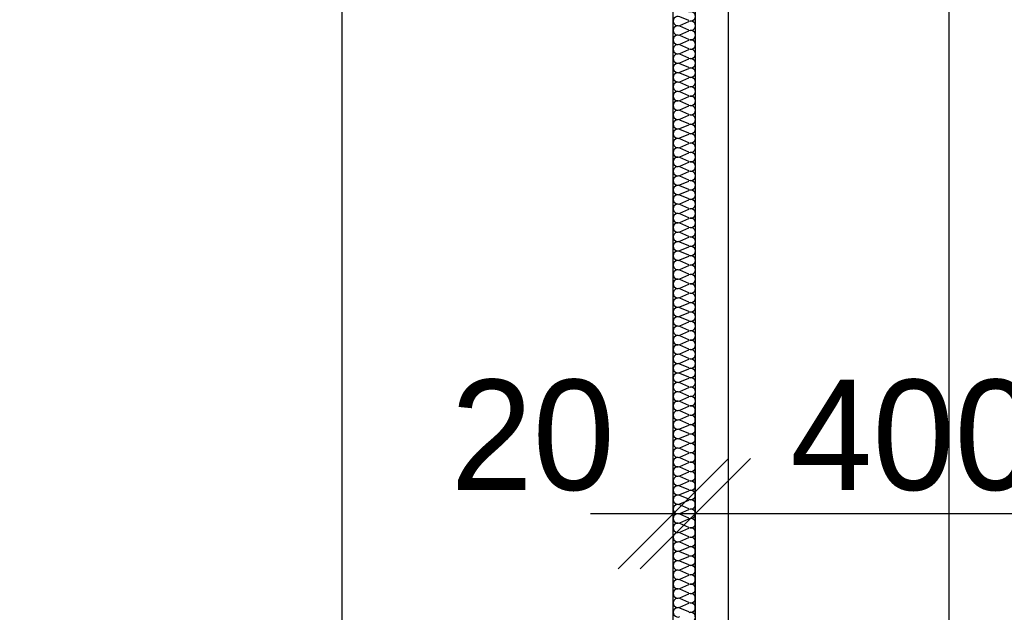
# Model space of a CAD drawing. Extents: x -740024 to -738426, y -1122140 to -1121743.
# Tile 41 of 256: x -738946.642 to -738945.749, y -1121963.256 to -1121962.718. Entities that reach past the tile are written whole.
import ezdxf

# ---------------------------------------------------------------- set-up
doc = ezdxf.new("R2010")
doc.units = 0
doc.header["$MEASUREMENT"] = 0
for name, color, linetype in [('Kóty', 7, 'Continuous'), ('OBJEKTY', 7, 'Continuous'), ('Poznámky popiska', 7, 'Continuous'), ('SÍTĚ NOVÉ', 7, 'Continuous')]:
    doc.layers.add(name, color=color, linetype=linetype)
doc.styles.add('GENERATED_STYLE_1', font='txt')
doc.dimstyles.new('GENERATED_STYLE__2', dxfattribs={"dimtxt": 0.1, "dimasz": 0.095, "dimexe": 0.18, "dimexo": 0, "dimgap": 0.09, "dimtad": 1, "dimdec": 0, "dimlfac": 1000, "dimzin": 0, "dimdsep": 46, "dimtxsty": 'GENERATED_STYLE_1', "dimblk": 'ARROWHEAD_6', "dimblk1": 'ARROWHEAD_6', "dimblk2": 'ARROWHEAD_6', "dimcen": 0.09, "dimclrd": 7, "dimclre": 7, "dimclrt": 7, "dimadec": 0, "dimazin": 0, "dimtfac": 1, "dimtdec": 4, "dimtmove": 0, "dimatfit": 3, "dimfxl": 0, "dimtolj": 1, "dimtzin": 0, "dimarcsym": 0})
doc.dimstyles.new('GENERATED_STYLE__25', dxfattribs={"dimtxt": 0.18, "dimasz": 0.1368, "dimexe": 0.18, "dimexo": 0.0625, "dimgap": 0.09, "dimtad": 0, "dimtih": 1, "dimtoh": 1, "dimdec": 4, "dimzin": 0, "dimdsep": 46, "dimcen": 0.09, "dimadec": 0, "dimazin": 0, "dimtfac": 1, "dimtdec": 4, "dimtmove": 0, "dimatfit": 3, "dimldrblk": 'ARROWHEAD_5', "dimfxl": 0, "dimtolj": 1, "dimtzin": 0, "dimarcsym": 0})
doc.dimstyles.new('GENERATED_STYLE__3', dxfattribs={"dimtxt": 0.1, "dimasz": 0.095, "dimexe": 0.18, "dimexo": 0, "dimgap": 0.09, "dimtad": 1, "dimtih": 1, "dimtoh": 1, "dimdec": 0, "dimlfac": 1000, "dimzin": 0, "dimdsep": 46, "dimtxsty": 'GENERATED_STYLE_1', "dimblk": 'ARROWHEAD_6', "dimblk1": 'ARROWHEAD_6', "dimblk2": 'ARROWHEAD_6', "dimcen": 0.09, "dimclrd": 7, "dimclre": 7, "dimclrt": 7, "dimadec": 0, "dimazin": 0, "dimtfac": 1, "dimtdec": 4, "dimtmove": 0, "dimatfit": 3, "dimfxl": 0, "dimtolj": 1, "dimtzin": 0, "dimarcsym": 0})

# ---------------------------------------------------------------- blocks, each defined once
blk = doc.blocks.new('*D109', base_point=(-738576.98588, -1121962.53778))
at = {"layer": 'Kóty'}
for p, q in [((-738917.38117, -1121940.00227), (-738917.28117, -1121940.10227)), ((-738917.23742, -1121940.05227), (-738917.42492, -1121940.05227)), ((-738917.33117, -1121964.66737), (-738917.33117, -1121940.05227)), ((-738917.38117, -1121964.61737), (-738917.28117, -1121964.71737))]:
    blk.add_line(p, q, dxfattribs=at)
at = {"layer": 'Kóty', "char_height": 0.1, "attachment_point": 7, "rotation": 90, "style": 'GENERATED_STYLE_1'}
for s, insert in [('{6\xa0900}', (-738917.35117, -1121936.77329)), ('{24\xa0615}', (-738917.35117, -1121952.56873)), ('{6\xa0900}', (-738917.35117, -1121968.28834))]:
    blk.add_mtext(s, dxfattribs=dict(at, insert=insert))
blk = doc.blocks.new('ARROWHEAD_6')
at = {"color": 0, "linetype": 'Continuous', "lineweight": 0}
for p, q in [((-0.5, -0.5), (0.5, 0.5)), ((0, 0), (-1, 0))]:
    blk.add_line(p, q, dxfattribs=at)
blk = doc.blocks.new('*D110', base_point=(-738576.98588, -1121962.53778))
at = {"layer": 'Kóty'}
for p, q in [((-738917.33117, -1121933.15236), (-738917.33117, -1121933.07736)), ((-738917.28117, -1121933.20236), (-738917.38117, -1121933.10236)), ((-738917.23742, -1121933.15236), (-738917.42492, -1121933.15236)), ((-738917.33117, -1121940.05227), (-738917.33117, -1121933.15236)), ((-738917.38117, -1121940.00227), (-738917.28117, -1121940.10227)), ((-738917.23742, -1121940.05227), (-738917.42492, -1121940.05227))]:
    blk.add_line(p, q, dxfattribs=at)
at = {"layer": 'Kóty', "char_height": 0.1, "attachment_point": 7, "rotation": 90, "style": 'GENERATED_STYLE_1'}
for s, insert in [('{6\xa0900}', (-738917.35117, -1121936.77329)), ('{24\xa0615}', (-738917.35117, -1121952.56873)), ('{6\xa0900}', (-738917.35117, -1121968.28834))]:
    blk.add_mtext(s, dxfattribs=dict(at, insert=insert))
blk = doc.blocks.new('*D158', base_point=(-738576.98588, -1121962.53778))
at = {"layer": 'Kóty'}
for p, q in [((-738946.34917, -1121961.40849), (-738946.34917, -1121961.22099)), ((-738946.04917, -1121961.40849), (-738946.04917, -1121961.22099)), ((-738946.29917, -1121961.26474), (-738946.39917, -1121961.36474)), ((-738946.09917, -1121961.36474), (-738945.99917, -1121961.26474)), ((-738945.97917, -1121961.26474), (-738946.07917, -1121961.36474)), ((-738946.42417, -1121961.31474), (-738946.34917, -1121961.31474)), ((-738946.34917, -1121961.31474), (-738946.04917, -1121961.31474))]:
    blk.add_line(p, q, dxfattribs=at)
at = {"layer": 'Kóty', "char_height": 0.1, "attachment_point": 7, "style": 'GENERATED_STYLE_1'}
for s, insert in [('{20}', (-738946.11505, -1121961.17974)), ('{300}', (-738946.62683, -1121961.29474)), ('{400}', (-738945.943, -1121961.29474)), ('{2\xa0955}', (-738944.32271, -1121961.29474)), ('{500}', (-738942.53813, -1121961.29474)), ('{2\xa0475}', (-738941.10779, -1121961.29474)), ('{800}', (-738939.41317, -1121961.29474)), ('{825}', (-738938.60067, -1121961.29474)), ('{600}', (-738937.88817, -1121961.29474)), ('{21\xa0225}', (-738927.07074, -1121961.29474)), ('{800}', (-738915.96313, -1121961.29474))]:
    blk.add_mtext(s, dxfattribs=dict(at, insert=insert))
blk = doc.blocks.new('*D159', base_point=(-738576.98588, -1121962.53778))
at = {"layer": 'Kóty'}
for p, q in [((-738946.04917, -1121961.40849), (-738946.04917, -1121961.22099)), ((-738946.02917, -1121961.40849), (-738946.02917, -1121961.22099)), ((-738946.09917, -1121961.36474), (-738945.99917, -1121961.26474)), ((-738945.97917, -1121961.26474), (-738946.07917, -1121961.36474)), ((-738946.04917, -1121961.31474), (-738946.02917, -1121961.31474))]:
    blk.add_line(p, q, dxfattribs=at)
at = {"layer": 'Kóty', "char_height": 0.1, "attachment_point": 7, "style": 'GENERATED_STYLE_1'}
for s, insert in [('{20}', (-738946.11505, -1121961.17974)), ('{300}', (-738946.62683, -1121961.29474)), ('{400}', (-738945.943, -1121961.29474)), ('{2\xa0955}', (-738944.32271, -1121961.29474)), ('{500}', (-738942.53813, -1121961.29474)), ('{2\xa0475}', (-738941.10779, -1121961.29474)), ('{800}', (-738939.41317, -1121961.29474)), ('{825}', (-738938.60067, -1121961.29474)), ('{600}', (-738937.88817, -1121961.29474)), ('{21\xa0225}', (-738927.07074, -1121961.29474)), ('{800}', (-738915.96313, -1121961.29474))]:
    blk.add_mtext(s, dxfattribs=dict(at, insert=insert))
blk = doc.blocks.new('*D160', base_point=(-738576.98588, -1121962.53778))
at = {"layer": 'Kóty'}
for p, q in [((-738946.02917, -1121961.40849), (-738946.02917, -1121961.22099)), ((-738945.62917, -1121961.40849), (-738945.62917, -1121961.22099)), ((-738946.09917, -1121961.36474), (-738945.99917, -1121961.26474)), ((-738945.97917, -1121961.26474), (-738946.07917, -1121961.36474)), ((-738945.57917, -1121961.26474), (-738945.67917, -1121961.36474)), ((-738946.02917, -1121961.31474), (-738945.62917, -1121961.31474))]:
    blk.add_line(p, q, dxfattribs=at)
at = {"layer": 'Kóty', "char_height": 0.1, "attachment_point": 7, "style": 'GENERATED_STYLE_1'}
for s, insert in [('{20}', (-738946.11505, -1121961.17974)), ('{300}', (-738946.62683, -1121961.29474)), ('{400}', (-738945.943, -1121961.29474)), ('{2\xa0955}', (-738944.32271, -1121961.29474)), ('{500}', (-738942.53813, -1121961.29474)), ('{2\xa0475}', (-738941.10779, -1121961.29474)), ('{800}', (-738939.41317, -1121961.29474)), ('{825}', (-738938.60067, -1121961.29474)), ('{600}', (-738937.88817, -1121961.29474)), ('{21\xa0225}', (-738927.07074, -1121961.29474)), ('{800}', (-738915.96313, -1121961.29474))]:
    blk.add_mtext(s, dxfattribs=dict(at, insert=insert))
blk = doc.blocks.new('*D161', base_point=(-738576.98588, -1121962.53778))
at = {"layer": 'Kóty'}
for p, q in [((-738945.62917, -1121961.40849), (-738945.62917, -1121961.22099)), ((-738942.6743, -1121961.40849), (-738942.6743, -1121961.22099)), ((-738945.57917, -1121961.26474), (-738945.67917, -1121961.36474)), ((-738942.6243, -1121961.26474), (-738942.7243, -1121961.36474)), ((-738945.62917, -1121961.31474), (-738942.6743, -1121961.31474))]:
    blk.add_line(p, q, dxfattribs=at)
at = {"layer": 'Kóty', "char_height": 0.1, "attachment_point": 7, "style": 'GENERATED_STYLE_1'}
for s, insert in [('{20}', (-738946.11505, -1121961.17974)), ('{300}', (-738946.62683, -1121961.29474)), ('{400}', (-738945.943, -1121961.29474)), ('{2\xa0955}', (-738944.32271, -1121961.29474)), ('{500}', (-738942.53813, -1121961.29474)), ('{2\xa0475}', (-738941.10779, -1121961.29474)), ('{800}', (-738939.41317, -1121961.29474)), ('{825}', (-738938.60067, -1121961.29474)), ('{600}', (-738937.88817, -1121961.29474)), ('{21\xa0225}', (-738927.07074, -1121961.29474)), ('{800}', (-738915.96313, -1121961.29474))]:
    blk.add_mtext(s, dxfattribs=dict(at, insert=insert))
blk = doc.blocks.new('*D163', base_point=(-738576.98588, -1121962.53778))
at = {"layer": 'Kóty'}
for p, q in [((-738942.1743, -1121961.40849), (-738942.1743, -1121961.22099)), ((-738939.69934, -1121961.40849), (-738939.69934, -1121961.22099)), ((-738942.1243, -1121961.26474), (-738942.2243, -1121961.36474)), ((-738939.64934, -1121961.26474), (-738939.74934, -1121961.36474)), ((-738942.1743, -1121961.31474), (-738939.69934, -1121961.31474))]:
    blk.add_line(p, q, dxfattribs=at)
at = {"layer": 'Kóty', "char_height": 0.1, "attachment_point": 7, "style": 'GENERATED_STYLE_1'}
for s, insert in [('{20}', (-738946.11505, -1121961.17974)), ('{300}', (-738946.62683, -1121961.29474)), ('{400}', (-738945.943, -1121961.29474)), ('{2\xa0955}', (-738944.32271, -1121961.29474)), ('{500}', (-738942.53813, -1121961.29474)), ('{2\xa0475}', (-738941.10779, -1121961.29474)), ('{800}', (-738939.41317, -1121961.29474)), ('{825}', (-738938.60067, -1121961.29474)), ('{600}', (-738937.88817, -1121961.29474)), ('{21\xa0225}', (-738927.07074, -1121961.29474)), ('{800}', (-738915.96313, -1121961.29474))]:
    blk.add_mtext(s, dxfattribs=dict(at, insert=insert))
blk = doc.blocks.new('*D164', base_point=(-738576.98588, -1121962.53778))
at = {"layer": 'Kóty'}
for p, q in [((-738939.69934, -1121961.40849), (-738939.69934, -1121961.22099)), ((-738938.89934, -1121961.40849), (-738938.89934, -1121961.22099)), ((-738939.64934, -1121961.26474), (-738939.74934, -1121961.36474)), ((-738938.84934, -1121961.26474), (-738938.94934, -1121961.36474)), ((-738939.69934, -1121961.31474), (-738938.89934, -1121961.31474))]:
    blk.add_line(p, q, dxfattribs=at)
at = {"layer": 'Kóty', "char_height": 0.1, "attachment_point": 7, "style": 'GENERATED_STYLE_1'}
for s, insert in [('{20}', (-738946.11505, -1121961.17974)), ('{300}', (-738946.62683, -1121961.29474)), ('{400}', (-738945.943, -1121961.29474)), ('{2\xa0955}', (-738944.32271, -1121961.29474)), ('{500}', (-738942.53813, -1121961.29474)), ('{2\xa0475}', (-738941.10779, -1121961.29474)), ('{800}', (-738939.41317, -1121961.29474)), ('{825}', (-738938.60067, -1121961.29474)), ('{600}', (-738937.88817, -1121961.29474)), ('{21\xa0225}', (-738927.07074, -1121961.29474)), ('{800}', (-738915.96313, -1121961.29474))]:
    blk.add_mtext(s, dxfattribs=dict(at, insert=insert))
blk = doc.blocks.new('*D165', base_point=(-738576.98588, -1121962.53778))
at = {"layer": 'Kóty'}
for p, q in [((-738938.89934, -1121961.40849), (-738938.89934, -1121961.22099)), ((-738938.07434, -1121961.40849), (-738938.07434, -1121961.22099)), ((-738938.84934, -1121961.26474), (-738938.94934, -1121961.36474)), ((-738938.02434, -1121961.26474), (-738938.12434, -1121961.36474)), ((-738938.89934, -1121961.31474), (-738938.07434, -1121961.31474))]:
    blk.add_line(p, q, dxfattribs=at)
at = {"layer": 'Kóty', "char_height": 0.1, "attachment_point": 7, "style": 'GENERATED_STYLE_1'}
for s, insert in [('{20}', (-738946.11505, -1121961.17974)), ('{300}', (-738946.62683, -1121961.29474)), ('{400}', (-738945.943, -1121961.29474)), ('{2\xa0955}', (-738944.32271, -1121961.29474)), ('{500}', (-738942.53813, -1121961.29474)), ('{2\xa0475}', (-738941.10779, -1121961.29474)), ('{800}', (-738939.41317, -1121961.29474)), ('{825}', (-738938.60067, -1121961.29474)), ('{600}', (-738937.88817, -1121961.29474)), ('{21\xa0225}', (-738927.07074, -1121961.29474)), ('{800}', (-738915.96313, -1121961.29474))]:
    blk.add_mtext(s, dxfattribs=dict(at, insert=insert))
blk = doc.blocks.new('*D167', base_point=(-738576.98588, -1121962.53778))
at = {"layer": 'Kóty'}
for p, q in [((-738937.47434, -1121961.40849), (-738937.47434, -1121961.22099)), ((-738916.2493, -1121961.40849), (-738916.2493, -1121961.22099)), ((-738937.42434, -1121961.26474), (-738937.52434, -1121961.36474)), ((-738916.1993, -1121961.26474), (-738916.2993, -1121961.36474)), ((-738937.47434, -1121961.31474), (-738916.2493, -1121961.31474))]:
    blk.add_line(p, q, dxfattribs=at)
at = {"layer": 'Kóty', "char_height": 0.1, "attachment_point": 7, "style": 'GENERATED_STYLE_1'}
for s, insert in [('{20}', (-738946.11505, -1121961.17974)), ('{300}', (-738946.62683, -1121961.29474)), ('{400}', (-738945.943, -1121961.29474)), ('{2\xa0955}', (-738944.32271, -1121961.29474)), ('{500}', (-738942.53813, -1121961.29474)), ('{2\xa0475}', (-738941.10779, -1121961.29474)), ('{800}', (-738939.41317, -1121961.29474)), ('{825}', (-738938.60067, -1121961.29474)), ('{600}', (-738937.88817, -1121961.29474)), ('{21\xa0225}', (-738927.07074, -1121961.29474)), ('{800}', (-738915.96313, -1121961.29474))]:
    blk.add_mtext(s, dxfattribs=dict(at, insert=insert))
blk = doc.blocks.new('*D168', base_point=(-738576.98588, -1121962.53778))
at = {"layer": 'Kóty'}
for p, q in [((-738916.2493, -1121961.40849), (-738916.2493, -1121961.22099)), ((-738915.4493, -1121961.40849), (-738915.4493, -1121961.22099)), ((-738916.1993, -1121961.26474), (-738916.2993, -1121961.36474)), ((-738915.4993, -1121961.36474), (-738915.3993, -1121961.26474)), ((-738916.2493, -1121961.31474), (-738915.4493, -1121961.31474)), ((-738915.4493, -1121961.31474), (-738915.3743, -1121961.31474))]:
    blk.add_line(p, q, dxfattribs=at)
at = {"layer": 'Kóty', "char_height": 0.1, "attachment_point": 7, "style": 'GENERATED_STYLE_1'}
for s, insert in [('{20}', (-738946.11505, -1121961.17974)), ('{300}', (-738946.62683, -1121961.29474)), ('{400}', (-738945.943, -1121961.29474)), ('{2\xa0955}', (-738944.32271, -1121961.29474)), ('{500}', (-738942.53813, -1121961.29474)), ('{2\xa0475}', (-738941.10779, -1121961.29474)), ('{800}', (-738939.41317, -1121961.29474)), ('{825}', (-738938.60067, -1121961.29474)), ('{600}', (-738937.88817, -1121961.29474)), ('{21\xa0225}', (-738927.07074, -1121961.29474)), ('{800}', (-738915.96313, -1121961.29474))]:
    blk.add_mtext(s, dxfattribs=dict(at, insert=insert))
blk = doc.blocks.new('*D238', base_point=(-738576.98588, -1121962.53778))
at = {"layer": 'Kóty'}
for p, q in [((-738946.04917, -1121963.25985), (-738946.04917, -1121963.07235)), ((-738946.02917, -1121963.25985), (-738946.02917, -1121963.07235)), ((-738946.09917, -1121963.2161), (-738945.99917, -1121963.1161)), ((-738945.97917, -1121963.1161), (-738946.07917, -1121963.2161)), ((-738946.12417, -1121963.1661), (-738946.04917, -1121963.1661)), ((-738946.04917, -1121963.1661), (-738946.02917, -1121963.1661))]:
    blk.add_line(p, q, dxfattribs=at)
at = {"layer": 'Kóty', "char_height": 0.1, "attachment_point": 7, "style": 'GENERATED_STYLE_1'}
for s, insert in [('{20}', (-738946.25094, -1121963.1461)), ('{400}', (-738945.943, -1121963.1461)), ('{1\xa0455}', (-738945.07271, -1121963.1461)), ('{3\xa0300}', (-738942.69503, -1121963.1461)), ('{1 375}', (-738940.45755, -1121963.1461)), ('{800}', (-738939.41317, -1121963.1461))]:
    blk.add_mtext(s, dxfattribs=dict(at, insert=insert))
blk = doc.blocks.new('*D239', base_point=(-738576.98588, -1121962.53778))
at = {"layer": 'Kóty'}
for p, q in [((-738946.02917, -1121963.25985), (-738946.02917, -1121963.07235)), ((-738945.62917, -1121963.25985), (-738945.62917, -1121963.07235)), ((-738946.09917, -1121963.2161), (-738945.99917, -1121963.1161)), ((-738945.97917, -1121963.1161), (-738946.07917, -1121963.2161)), ((-738945.57917, -1121963.1161), (-738945.67917, -1121963.2161)), ((-738946.02917, -1121963.1661), (-738945.62917, -1121963.1661))]:
    blk.add_line(p, q, dxfattribs=at)
at = {"layer": 'Kóty', "char_height": 0.1, "attachment_point": 7, "style": 'GENERATED_STYLE_1'}
for s, insert in [('{20}', (-738946.25094, -1121963.1461)), ('{400}', (-738945.943, -1121963.1461)), ('{1\xa0455}', (-738945.07271, -1121963.1461)), ('{3\xa0300}', (-738942.69503, -1121963.1461)), ('{1 375}', (-738940.45755, -1121963.1461)), ('{800}', (-738939.41317, -1121963.1461))]:
    blk.add_mtext(s, dxfattribs=dict(at, insert=insert))
blk = doc.blocks.new('*D240', base_point=(-738576.98588, -1121962.53778))
at = {"layer": 'Kóty'}
for p, q in [((-738945.62917, -1121963.25985), (-738945.62917, -1121963.07235)), ((-738944.1743, -1121963.25985), (-738944.1743, -1121963.07235)), ((-738945.57917, -1121963.1161), (-738945.67917, -1121963.2161)), ((-738944.1243, -1121963.1161), (-738944.2243, -1121963.2161)), ((-738945.62917, -1121963.1661), (-738944.1743, -1121963.1661))]:
    blk.add_line(p, q, dxfattribs=at)
at = {"layer": 'Kóty', "char_height": 0.1, "attachment_point": 7, "style": 'GENERATED_STYLE_1'}
for s, insert in [('{20}', (-738946.25094, -1121963.1461)), ('{400}', (-738945.943, -1121963.1461)), ('{1\xa0455}', (-738945.07271, -1121963.1461)), ('{3\xa0300}', (-738942.69503, -1121963.1461)), ('{1 375}', (-738940.45755, -1121963.1461)), ('{800}', (-738939.41317, -1121963.1461))]:
    blk.add_mtext(s, dxfattribs=dict(at, insert=insert))
blk = doc.blocks.new('*D241', base_point=(-738576.98588, -1121962.53778))
at = {"layer": 'Kóty'}
for p, q in [((-738944.1743, -1121963.25985), (-738944.1743, -1121963.07235)), ((-738940.87382, -1121963.25985), (-738940.87382, -1121963.07235)), ((-738944.1243, -1121963.1161), (-738944.2243, -1121963.2161)), ((-738940.82382, -1121963.1161), (-738940.92382, -1121963.2161)), ((-738944.1743, -1121963.1661), (-738940.87382, -1121963.1661))]:
    blk.add_line(p, q, dxfattribs=at)
at = {"layer": 'Kóty', "char_height": 0.1, "attachment_point": 7, "style": 'GENERATED_STYLE_1'}
for s, insert in [('{20}', (-738946.25094, -1121963.1461)), ('{400}', (-738945.943, -1121963.1461)), ('{1\xa0455}', (-738945.07271, -1121963.1461)), ('{3\xa0300}', (-738942.69503, -1121963.1461)), ('{1 375}', (-738940.45755, -1121963.1461)), ('{800}', (-738939.41317, -1121963.1461))]:
    blk.add_mtext(s, dxfattribs=dict(at, insert=insert))
blk = doc.blocks.new('*D242', base_point=(-738576.98588, -1121962.53778))
at = {"layer": 'Kóty'}
for p, q in [((-738940.87382, -1121963.25985), (-738940.87382, -1121963.07235)), ((-738939.69934, -1121963.25985), (-738939.69934, -1121963.07235)), ((-738940.82382, -1121963.1161), (-738940.92382, -1121963.2161)), ((-738939.64934, -1121963.1161), (-738939.74934, -1121963.2161)), ((-738940.87382, -1121963.1661), (-738939.69934, -1121963.1661))]:
    blk.add_line(p, q, dxfattribs=at)
at = {"layer": 'Kóty', "char_height": 0.1, "attachment_point": 7, "style": 'GENERATED_STYLE_1'}
for s, insert in [('{20}', (-738946.25094, -1121963.1461)), ('{400}', (-738945.943, -1121963.1461)), ('{1\xa0455}', (-738945.07271, -1121963.1461)), ('{3\xa0300}', (-738942.69503, -1121963.1461)), ('{1 375}', (-738940.45755, -1121963.1461)), ('{800}', (-738939.41317, -1121963.1461))]:
    blk.add_mtext(s, dxfattribs=dict(at, insert=insert))
blk = doc.blocks.new('*D243', base_point=(-738576.98588, -1121962.53778))
at = {"layer": 'Kóty'}
for p, q in [((-738939.69934, -1121963.25985), (-738939.69934, -1121963.07235)), ((-738938.89934, -1121963.25985), (-738938.89934, -1121963.07235)), ((-738939.64934, -1121963.1161), (-738939.74934, -1121963.2161)), ((-738938.94934, -1121963.2161), (-738938.84934, -1121963.1161)), ((-738939.69934, -1121963.1661), (-738938.89934, -1121963.1661)), ((-738938.89934, -1121963.1661), (-738938.82434, -1121963.1661))]:
    blk.add_line(p, q, dxfattribs=at)
at = {"layer": 'Kóty', "char_height": 0.1, "attachment_point": 7, "style": 'GENERATED_STYLE_1'}
for s, insert in [('{20}', (-738946.25094, -1121963.1461)), ('{400}', (-738945.943, -1121963.1461)), ('{1\xa0455}', (-738945.07271, -1121963.1461)), ('{3\xa0300}', (-738942.69503, -1121963.1461)), ('{1 375}', (-738940.45755, -1121963.1461)), ('{800}', (-738939.41317, -1121963.1461))]:
    blk.add_mtext(s, dxfattribs=dict(at, insert=insert))
blk = doc.blocks.new('*D293', base_point=(-738576.98588, -1121962.53778))
at = {"layer": 'Kóty'}
for p, q in [((-738940.43561, -1121940.05227), (-738940.43561, -1121939.97727)), ((-738940.38561, -1121940.10227), (-738940.48561, -1121940.00227)), ((-738940.34186, -1121940.05227), (-738940.52936, -1121940.05227)), ((-738940.43561, -1121944.87763), (-738940.43561, -1121940.05227)), ((-738940.48561, -1121944.82763), (-738940.38561, -1121944.92763)), ((-738940.34186, -1121944.87763), (-738940.52936, -1121944.87763))]:
    blk.add_line(p, q, dxfattribs=at)
at = {"layer": 'Kóty', "char_height": 0.1, "attachment_point": 7, "rotation": 90, "style": 'GENERATED_STYLE_1'}
for s, insert in [('{4\xa0825}', (-738940.45561, -1121942.63592)), ('{19\xa0790}', (-738940.49061, -1121954.50959))]:
    blk.add_mtext(s, dxfattribs=dict(at, insert=insert))
blk = doc.blocks.new('ARROWHEAD_5')
at = {"color": 0, "linetype": 'Continuous', "lineweight": 0}
blk.add_line((0, 0), (-1, 0), dxfattribs=at)
blk.add_solid([(-1, 0.2679), (0, 0), (-1, -0.2679), (-1, 0.2679)], dxfattribs=at)

msp = doc.modelspace()

# ---------------------------------------------------------------- linework, layer by layer
at = {"layer": 'OBJEKTY'}
for p, q in [((-738946.03513, -1121962.71909), (-738946.04321, -1121962.71555)), ((-738946.04321, -1121962.72335), (-738946.03513, -1121962.71981)), ((-738946.03513, -1121962.72761), (-738946.04321, -1121962.72407)), ((-738946.04321, -1121962.73186), (-738946.03513, -1121962.72832)), ((-738946.03513, -1121962.73612), (-738946.04321, -1121962.73258)), ((-738946.04321, -1121962.74037), (-738946.03513, -1121962.73683)), ((-738946.03513, -1121962.74463), (-738946.04321, -1121962.74109)), ((-738946.04321, -1121962.74888), (-738946.03513, -1121962.74534)), ((-738946.03513, -1121962.75314), (-738946.04321, -1121962.7496)), ((-738946.04321, -1121962.75739), (-738946.03513, -1121962.75385)), ((-738946.03513, -1121962.76165), (-738946.04321, -1121962.75811)), ((-738946.04321, -1121962.76591), (-738946.03513, -1121962.76236)), ((-738946.03513, -1121962.77016), (-738946.04321, -1121962.76662)), ((-738946.04321, -1121962.77442), (-738946.03513, -1121962.77088)), ((-738946.03513, -1121962.77867), (-738946.04321, -1121962.77513)), ((-738946.04321, -1121962.78293), (-738946.03513, -1121962.77939)), ((-738946.03513, -1121962.78718), (-738946.04321, -1121962.78364)), ((-738946.04321, -1121962.79144), (-738946.03513, -1121962.7879)), ((-738946.03513, -1121962.79569), (-738946.04321, -1121962.79215)), ((-738946.04321, -1121962.79995), (-738946.03513, -1121962.79641)), ((-738946.03513, -1121962.8042), (-738946.04321, -1121962.80066)), ((-738946.04321, -1121962.80846), (-738946.03513, -1121962.80492)), ((-738946.03513, -1121962.81272), (-738946.04321, -1121962.80918)), ((-738946.04321, -1121962.81697), (-738946.03513, -1121962.81343)), ((-738946.03513, -1121962.82123), (-738946.04321, -1121962.81769)), ((-738946.04321, -1121962.82548), (-738946.03513, -1121962.82194)), ((-738946.03513, -1121962.82974), (-738946.04321, -1121962.8262)), ((-738946.04321, -1121962.83399), (-738946.03513, -1121962.83045)), ((-738946.03513, -1121962.83825), (-738946.04321, -1121962.83471)), ((-738946.04321, -1121962.8425), (-738946.03513, -1121962.83896)), ((-738946.03513, -1121962.84676), (-738946.04321, -1121962.84322)), ((-738946.04321, -1121962.85102), (-738946.03513, -1121962.84747)), ((-738946.03513, -1121962.85527), (-738946.04321, -1121962.85173)), ((-738946.04321, -1121962.85953), (-738946.03513, -1121962.85599)), ((-738946.03513, -1121962.86378), (-738946.04321, -1121962.86024)), ((-738946.04321, -1121962.86804), (-738946.03513, -1121962.8645)), ((-738946.03513, -1121962.87229), (-738946.04321, -1121962.86875)), ((-738946.04321, -1121962.87655), (-738946.03513, -1121962.87301)), ((-738946.03513, -1121962.8808), (-738946.04321, -1121962.87726)), ((-738946.04321, -1121962.88506), (-738946.03513, -1121962.88152)), ((-738946.03513, -1121962.88931), (-738946.04321, -1121962.88577)), ((-738946.04321, -1121962.89357), (-738946.03513, -1121962.89003)), ((-738946.03513, -1121962.89783), (-738946.04321, -1121962.89429)), ((-738946.04321, -1121962.90208), (-738946.03513, -1121962.89854)), ((-738946.03513, -1121962.90634), (-738946.04321, -1121962.9028)), ((-738946.04321, -1121962.91059), (-738946.03513, -1121962.90705)), ((-738946.03513, -1121962.91485), (-738946.04321, -1121962.91131)), ((-738946.04321, -1121962.9191), (-738946.03513, -1121962.91556)), ((-738946.03513, -1121962.92336), (-738946.04321, -1121962.91982)), ((-738946.04321, -1121962.92761), (-738946.03513, -1121962.92407)), ((-738946.03513, -1121962.93187), (-738946.04321, -1121962.92833)), ((-738946.04321, -1121962.93613), (-738946.03513, -1121962.93258)), ((-738946.03513, -1121962.94038), (-738946.04321, -1121962.93684)), ((-738946.04321, -1121962.94464), (-738946.03513, -1121962.9411)), ((-738946.03513, -1121962.94889), (-738946.04321, -1121962.94535)), ((-738946.04321, -1121962.95315), (-738946.03513, -1121962.94961)), ((-738946.03513, -1121962.9574), (-738946.04321, -1121962.95386)), ((-738946.04321, -1121962.96166), (-738946.03513, -1121962.95812)), ((-738946.03513, -1121962.96591), (-738946.04321, -1121962.96237)), ((-738946.04321, -1121962.97017), (-738946.03513, -1121962.96663)), ((-738946.03513, -1121962.97442), (-738946.04321, -1121962.97088)), ((-738946.04321, -1121962.97868), (-738946.03513, -1121962.97514)), ((-738946.03513, -1121962.98294), (-738946.04321, -1121962.9794)), ((-738946.04321, -1121962.98719), (-738946.03513, -1121962.98365)), ((-738946.03513, -1121962.99145), (-738946.04321, -1121962.98791)), ((-738946.04321, -1121962.9957), (-738946.03513, -1121962.99216)), ((-738946.03513, -1121962.99996), (-738946.04321, -1121962.99642)), ((-738946.04321, -1121963.00421), (-738946.03513, -1121963.00067)), ((-738946.03513, -1121963.00847), (-738946.04321, -1121963.00493)), ((-738946.04321, -1121963.01272), (-738946.03513, -1121963.00918)), ((-738946.03513, -1121963.01698), (-738946.04321, -1121963.01344)), ((-738946.04321, -1121963.02124), (-738946.03513, -1121963.01769)), ((-738946.03513, -1121963.02549), (-738946.04321, -1121963.02195)), ((-738946.04321, -1121963.02975), (-738946.03513, -1121963.02621)), ((-738946.03513, -1121963.034), (-738946.04321, -1121963.03046)), ((-738946.04321, -1121963.03826), (-738946.03513, -1121963.03472)), ((-738946.03513, -1121963.04251), (-738946.04321, -1121963.03897)), ((-738946.04321, -1121963.04677), (-738946.03513, -1121963.04323)), ((-738946.03513, -1121963.05102), (-738946.04321, -1121963.04748)), ((-738946.04321, -1121963.05528), (-738946.03513, -1121963.05174)), ((-738946.03513, -1121963.05953), (-738946.04321, -1121963.05599)), ((-738946.04321, -1121963.06379), (-738946.03513, -1121963.06025)), ((-738946.03513, -1121963.06805), (-738946.04321, -1121963.06451)), ((-738946.04321, -1121963.0723), (-738946.03513, -1121963.06876)), ((-738946.03513, -1121963.07656), (-738946.04321, -1121963.07302)), ((-738946.04321, -1121963.08081), (-738946.03513, -1121963.07727)), ((-738946.03513, -1121963.08507), (-738946.04321, -1121963.08153)), ((-738946.04321, -1121963.08932), (-738946.03513, -1121963.08578)), ((-738946.03513, -1121963.09358), (-738946.04321, -1121963.09004)), ((-738946.04321, -1121963.09783), (-738946.03513, -1121963.09429)), ((-738946.03513, -1121963.10209), (-738946.04321, -1121963.09855)), ((-738946.04321, -1121963.10635), (-738946.03513, -1121963.1028)), ((-738946.03513, -1121963.1106), (-738946.04321, -1121963.10706)), ((-738946.04321, -1121963.11486), (-738946.03513, -1121963.11132)), ((-738946.03513, -1121963.11911), (-738946.04321, -1121963.11557)), ((-738946.04321, -1121963.12337), (-738946.03513, -1121963.11983)), ((-738946.03513, -1121963.12762), (-738946.04321, -1121963.12408)), ((-738946.04321, -1121963.13188), (-738946.03513, -1121963.12834)), ((-738946.03513, -1121963.13613), (-738946.04321, -1121963.13259)), ((-738946.04321, -1121963.14039), (-738946.03513, -1121963.13685)), ((-738946.03513, -1121963.14464), (-738946.04321, -1121963.1411)), ((-738946.04321, -1121963.1489), (-738946.03513, -1121963.14536)), ((-738946.03513, -1121963.15316), (-738946.04321, -1121963.14962)), ((-738946.04321, -1121963.15741), (-738946.03513, -1121963.15387)), ((-738946.03513, -1121963.16167), (-738946.04321, -1121963.15813)), ((-738946.04321, -1121963.16592), (-738946.03513, -1121963.16238)), ((-738946.03513, -1121963.17018), (-738946.04321, -1121963.16664)), ((-738946.04321, -1121963.17443), (-738946.03513, -1121963.17089)), ((-738946.03513, -1121963.17869), (-738946.04321, -1121963.17515)), ((-738946.04321, -1121963.18294), (-738946.03513, -1121963.1794)), ((-738946.03513, -1121963.1872), (-738946.04321, -1121963.18366)), ((-738946.04321, -1121963.19146), (-738946.03513, -1121963.18791)), ((-738946.03513, -1121963.19571), (-738946.04321, -1121963.19217)), ((-738946.04321, -1121963.19997), (-738946.03513, -1121963.19643)), ((-738946.03513, -1121963.20422), (-738946.04321, -1121963.20068)), ((-738946.04321, -1121963.20848), (-738946.03513, -1121963.20494)), ((-738946.03513, -1121963.21273), (-738946.04321, -1121963.20919)), ((-738946.04321, -1121963.21699), (-738946.03513, -1121963.21345)), ((-738946.03513, -1121963.22124), (-738946.04321, -1121963.2177)), ((-738946.04321, -1121963.2255), (-738946.03513, -1121963.22196)), ((-738946.03513, -1121963.22975), (-738946.04321, -1121963.22621)), ((-738946.04321, -1121963.23401), (-738946.03513, -1121963.23047)), ((-738946.03513, -1121963.23827), (-738946.04321, -1121963.23473)), ((-738946.04321, -1121963.24252), (-738946.03513, -1121963.23898)), ((-738946.03513, -1121963.24678), (-738946.04321, -1121963.24324)), ((-738946.04321, -1121963.25103), (-738946.03513, -1121963.24749)), ((-738946.03513, -1121963.25529), (-738946.04321, -1121963.25175))]:
    msp.add_line(p, q, dxfattribs=at)
for centre, start_param, end_param in [((-738946.03342, -1121962.7152), 2.7288, 6.695979), ((-738946.04491, -1121962.71945), 5.870392, 9.837571), ((-738946.04491, -1121962.72796), 5.870392, 9.837571), ((-738946.03342, -1121962.72371), 2.7288, 6.695979), ((-738946.04491, -1121962.73647), 5.870392, 9.837571), ((-738946.03342, -1121962.73222), 2.7288, 6.695979), ((-738946.04491, -1121962.74499), 5.870392, 9.837571), ((-738946.03342, -1121962.74073), 2.7288, 6.695979), ((-738946.04491, -1121962.7535), 5.870392, 9.837571), ((-738946.03342, -1121962.74924), 2.7288, 6.695979), ((-738946.04491, -1121962.76201), 5.870392, 9.837571), ((-738946.03342, -1121962.75775), 2.7288, 6.695979), ((-738946.04491, -1121962.77052), 5.870392, 9.837571), ((-738946.03342, -1121962.76626), 2.7288, 6.695979), ((-738946.04491, -1121962.77903), 5.870392, 9.837571), ((-738946.03342, -1121962.77477), 2.7288, 6.695979), ((-738946.04491, -1121962.78754), 5.870392, 9.837571), ((-738946.03342, -1121962.78328), 2.7288, 6.695979), ((-738946.04491, -1121962.79605), 5.870392, 9.837571), ((-738946.03342, -1121962.7918), 2.7288, 6.695979), ((-738946.04491, -1121962.80456), 5.870392, 9.837571), ((-738946.03342, -1121962.80031), 2.7288, 6.695979), ((-738946.04491, -1121962.81307), 5.870392, 9.837571), ((-738946.03342, -1121962.80882), 2.7288, 6.695979), ((-738946.03342, -1121962.81733), 2.7288, 6.695979), ((-738946.04491, -1121962.82158), 5.870392, 9.837571), ((-738946.03342, -1121962.82584), 2.7288, 6.695979), ((-738946.04491, -1121962.8301), 5.870392, 9.837571), ((-738946.03342, -1121962.83435), 2.7288, 6.695979), ((-738946.04491, -1121962.83861), 5.870392, 9.837571), ((-738946.03342, -1121962.84286), 2.7288, 6.695979), ((-738946.04491, -1121962.84712), 5.870392, 9.837571), ((-738946.03342, -1121962.85137), 2.7288, 6.695979), ((-738946.04491, -1121962.85563), 5.870392, 9.837571), ((-738946.03342, -1121962.85988), 2.7288, 6.695979), ((-738946.04491, -1121962.86414), 5.870392, 9.837571), ((-738946.03342, -1121962.86839), 2.7288, 6.695979), ((-738946.04491, -1121962.87265), 5.870392, 9.837571), ((-738946.03342, -1121962.87691), 2.7288, 6.695979), ((-738946.04491, -1121962.88116), 5.870392, 9.837571), ((-738946.03342, -1121962.88542), 2.7288, 6.695979), ((-738946.04491, -1121962.88967), 5.870392, 9.837571), ((-738946.03342, -1121962.89393), 2.7288, 6.695979), ((-738946.04491, -1121962.89818), 5.870392, 9.837571), ((-738946.04491, -1121962.90669), 5.870392, 9.837571), ((-738946.03342, -1121962.90244), 2.7288, 6.695979), ((-738946.04491, -1121962.91521), 5.870392, 9.837571), ((-738946.03342, -1121962.91095), 2.7288, 6.695979), ((-738946.04491, -1121962.92372), 5.870392, 9.837571), ((-738946.03342, -1121962.91946), 2.7288, 6.695979), ((-738946.04491, -1121962.93223), 5.870392, 9.837571), ((-738946.03342, -1121962.92797), 2.7288, 6.695979), ((-738946.04491, -1121962.94074), 5.870392, 9.837571), ((-738946.03342, -1121962.93648), 2.7288, 6.695979), ((-738946.04491, -1121962.94925), 5.870392, 9.837571), ((-738946.03342, -1121962.94499), 2.7288, 6.695979), ((-738946.04491, -1121962.95776), 5.870392, 9.837571), ((-738946.03342, -1121962.9535), 2.7288, 6.695979), ((-738946.04491, -1121962.96627), 5.870392, 9.837571), ((-738946.03342, -1121962.96202), 2.7288, 6.695979), ((-738946.04491, -1121962.97478), 5.870392, 9.837571), ((-738946.03342, -1121962.97053), 2.7288, 6.695979), ((-738946.04491, -1121962.98329), 5.870392, 9.837571), ((-738946.03342, -1121962.97904), 2.7288, 6.695979), ((-738946.04491, -1121962.9918), 5.870392, 9.837571), ((-738946.03342, -1121962.98755), 2.7288, 6.695979), ((-738946.04491, -1121963.00032), 5.870392, 9.837571), ((-738946.03342, -1121962.99606), 2.7288, 6.695979), ((-738946.03342, -1121963.00457), 2.7288, 6.695979), ((-738946.04491, -1121963.00883), 5.870392, 9.837571), ((-738946.03342, -1121963.01308), 2.7288, 6.695979), ((-738946.04491, -1121963.01734), 5.870392, 9.837571), ((-738946.03342, -1121963.02159), 2.7288, 6.695979), ((-738946.04491, -1121963.02585), 5.870392, 9.837571), ((-738946.03342, -1121963.0301), 2.7288, 6.695979), ((-738946.04491, -1121963.03436), 5.870392, 9.837571), ((-738946.03342, -1121963.03861), 2.7288, 6.695979), ((-738946.04491, -1121963.04287), 5.870392, 9.837571), ((-738946.03342, -1121963.04713), 2.7288, 6.695979), ((-738946.04491, -1121963.05138), 5.870392, 9.837571), ((-738946.03342, -1121963.05564), 2.7288, 6.695979), ((-738946.04491, -1121963.05989), 5.870392, 9.837571), ((-738946.03342, -1121963.06415), 2.7288, 6.695979), ((-738946.04491, -1121963.0684), 5.870392, 9.837571), ((-738946.03342, -1121963.07266), 2.7288, 6.695979), ((-738946.04491, -1121963.07691), 5.870392, 9.837571), ((-738946.03342, -1121963.08117), 2.7288, 6.695979), ((-738946.04491, -1121963.08543), 5.870392, 9.837571), ((-738946.04491, -1121963.09394), 5.870392, 9.837571), ((-738946.03342, -1121963.08968), 2.7288, 6.695979), ((-738946.04491, -1121963.10245), 5.870392, 9.837571), ((-738946.03342, -1121963.09819), 2.7288, 6.695979), ((-738946.04491, -1121963.11096), 5.870392, 9.837571), ((-738946.03342, -1121963.1067), 2.7288, 6.695979), ((-738946.04491, -1121963.11947), 5.870392, 9.837571), ((-738946.03342, -1121963.11521), 2.7288, 6.695979), ((-738946.04491, -1121963.12798), 5.870392, 9.837571), ((-738946.03342, -1121963.12372), 2.7288, 6.695979), ((-738946.04491, -1121963.13649), 5.870392, 9.837571), ((-738946.03342, -1121963.13224), 2.7288, 6.695979), ((-738946.04491, -1121963.145), 5.870392, 9.837571), ((-738946.03342, -1121963.14075), 2.7288, 6.695979), ((-738946.04491, -1121963.15351), 5.870392, 9.837571), ((-738946.03342, -1121963.14926), 2.7288, 6.695979), ((-738946.04491, -1121963.16202), 5.870392, 9.837571), ((-738946.03342, -1121963.15777), 2.7288, 6.695979), ((-738946.04491, -1121963.17054), 5.870392, 9.837571), ((-738946.03342, -1121963.16628), 2.7288, 6.695979), ((-738946.04491, -1121963.17905), 5.870392, 9.837571), ((-738946.03342, -1121963.17479), 2.7288, 6.695979), ((-738946.03342, -1121963.1833), 2.7288, 6.695979), ((-738946.04491, -1121963.18756), 5.870392, 9.837571), ((-738946.03342, -1121963.19181), 2.7288, 6.695979), ((-738946.04491, -1121963.19607), 5.870392, 9.837571), ((-738946.03342, -1121963.20032), 2.7288, 6.695979), ((-738946.04491, -1121963.20458), 5.870392, 9.837571), ((-738946.03342, -1121963.20883), 2.7288, 6.695979), ((-738946.04491, -1121963.21309), 5.870392, 9.837571), ((-738946.03342, -1121963.21735), 2.7288, 6.695979), ((-738946.04491, -1121963.2216), 5.870392, 9.837571), ((-738946.03342, -1121963.22586), 2.7288, 6.695979), ((-738946.04491, -1121963.23011), 5.870392, 9.837571), ((-738946.03342, -1121963.23437), 2.7288, 6.695979), ((-738946.04491, -1121963.23862), 5.870392, 9.837571), ((-738946.03342, -1121963.24288), 2.7288, 6.695979), ((-738946.04491, -1121963.24713), 5.870392, 9.837571), ((-738946.03342, -1121963.25139), 2.7288, 6.695979), ((-738946.04491, -1121963.25565), 5.870392, 9.837571), ((-738946.03342, -1121963.2599), 2.7288, 6.695979)]:
    msp.add_ellipse(centre, major_axis=(0, 0.00426), ratio=0.999545, start_param=start_param, end_param=end_param, dxfattribs=at)
at = {"layer": 'SÍTĚ NOVÉ'}
for p, q in [((-738945.9993, -1121954.26766), (-738945.9993, -1121963.71749)), ((-738945.7993, -1121954.46766), (-738945.7993, -1121963.71749)), ((-738946.34917, -1121963.71749), (-738946.34917, -1121958.81716)), ((-738946.04917, -1121963.71749), (-738946.04917, -1121958.81716)), ((-738946.02917, -1121958.81716), (-738946.02917, -1121963.76737))]:
    msp.add_line(p, q, dxfattribs=at)

# ---------------------------------------------------------------- dimensions: what is measured, and where the dimension line sits
at = {"layer": 'Kóty'}
for base, p1, p2, picture, middle in [((-738917.33117, -1121971.56737), (-738946.0493, -1121940.05227), (-738916.29921, -1121933.15236), '*D110', (-738917.40117, -1121936.60232)), ((-738917.33117, -1121971.56737), (-738939.69934, -1121964.66737), (-738946.0493, -1121940.05227), '*D109', (-738917.40117, -1121952.35982)), ((-738940.43561, -1121964.66737), (-738939.69934, -1121944.87763), (-738946.0493, -1121940.05227), '*D293', (-738940.50561, -1121942.46495))]:
    dim = msp.add_linear_dim(base=base, p1=p1, p2=p2, angle=90, dimstyle='GENERATED_STYLE__2', dxfattribs=at)
    dim.commit()
    dim.dimension.update_dxf_attribs({"geometry": picture, "text_midpoint": middle})
for base, p1, p2, picture, middle in [((-738946.34917, -1121961.31474), (-738946.34917, -1121963.71749), (-738946.04917, -1121963.71949), '*D158', (-738946.513, -1121961.24474)), ((-738946.34917, -1121961.31474), (-738946.04917, -1121963.71949), (-738946.02917, -1121963.71949), '*D159', (-738946.03917, -1121961.12974)), ((-738946.34917, -1121961.31474), (-738946.02917, -1121963.71949), (-738945.62917, -1121963.76737), '*D160', (-738945.82917, -1121961.24474)), ((-738946.34917, -1121961.31474), (-738945.62917, -1121963.76737), (-738942.6743, -1121962.4678), '*D161', (-738944.15174, -1121961.24474)), ((-738946.34917, -1121961.31474), (-738942.1743, -1121962.4678), (-738939.69934, -1121964.66737), '*D163', (-738940.93682, -1121961.24474)), ((-738946.34917, -1121961.31474), (-738939.69934, -1121964.66737), (-738938.89934, -1121963.66737), '*D164', (-738939.29934, -1121961.24474)), ((-738946.34917, -1121961.31474), (-738938.89934, -1121963.66737), (-738938.07434, -1121962.71737), '*D165', (-738938.48684, -1121961.24474)), ((-738946.34917, -1121961.31474), (-738937.47434, -1121962.71737), (-738916.2493, -1121963.66737), '*D167', (-738926.86182, -1121961.24474)), ((-738946.34917, -1121961.31474), (-738916.2493, -1121963.66737), (-738915.4493, -1121964.66737), '*D168', (-738915.8493, -1121961.24474)), ((-738946.04917, -1121963.1661), (-738946.04917, -1121963.71749), (-738946.02917, -1121963.71949), '*D238', (-738946.17505, -1121963.0961)), ((-738946.04917, -1121963.1661), (-738946.02917, -1121963.71949), (-738945.62917, -1121963.76737), '*D239', (-738945.82917, -1121963.0961)), ((-738946.04917, -1121963.1661), (-738945.62917, -1121963.76737), (-738944.1743, -1121963.59796), '*D240', (-738944.90174, -1121963.0961)), ((-738946.04917, -1121963.1661), (-738944.1743, -1121963.59796), (-738940.87382, -1121964.11222), '*D241', (-738942.52406, -1121963.0961)), ((-738946.04917, -1121963.1661), (-738939.69934, -1121964.66737), (-738938.89934, -1121963.66737), '*D243', (-738939.29934, -1121963.0961))]:
    dim = msp.add_linear_dim(base=base, p1=p1, p2=p2, dimstyle='GENERATED_STYLE__3', dxfattribs=at)
    dim.commit()
    dim.dimension.update_dxf_attribs({"geometry": picture, "text_midpoint": middle})
dim = msp.add_linear_dim(base=(-738946.04917, -1121963.1661), p1=(-738940.87382, -1121964.11222), p2=(-738939.69934, -1121964.66737), text='1 375', dimstyle='GENERATED_STYLE__3', dxfattribs=at)
dim.commit()
dim.dimension.update_dxf_attribs({"geometry": '*D242', "text_midpoint": (-738940.28658, -1121963.0961)})

# ---------------------------------------------------------------- leaders
at = {"layer": 'Poznámky popiska', "annotation_type": 0, "has_hookline": 1, "hookline_direction": 1, "text_width": 1.886}
msp.add_leader([(-738946.59917, -1121963.71749), (-738946.96724, -1121962.8786), (-738947.03213, -1121962.8786)], dimstyle='GENERATED_STYLE__25', dxfattribs=at)

doc.saveas('drawing.dxf')
